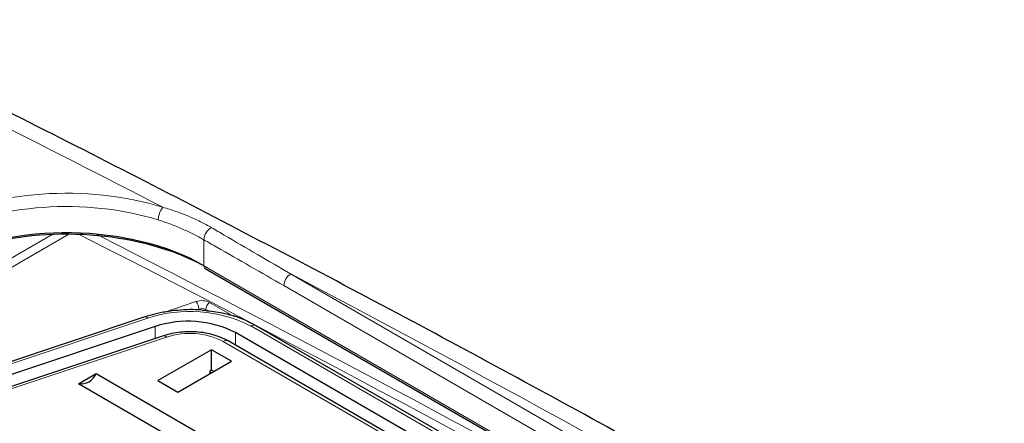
# Paper-space layout 'Blatt2' of a CAD drawing. Header units: millimetres. Extents: x 5 to 418, y 2 to 292.
# Tile 82 of 84: x 313 to 334, y 257 to 265. Entities that reach past the tile are written whole.
import ezdxf

# ---------------------------------------------------------------- set-up
doc = ezdxf.new("R2010")
doc.units = ezdxf.units.MM

psp = doc.layouts.new('Blatt2')

# ---------------------------------------------------------------- linework, layer by layer
at = {"color": 7, "linetype": 'Continuous', "lineweight": 18}
for p, q in [((308.458, 257.645), (313.632, 260.632)), ((313.981, 260.638), (308.628, 257.547)), ((316.829, 260.522), (316.829, 259.974)), ((316.829, 259.974), (345.343, 243.513)), ((318.658, 259.801), (343.801, 245.287)), ((343.657, 245.04), (318.514, 259.555)), ((315.986, 258.988), (316.662, 259.219)), ((316.95, 259.199), (317.473, 258.897)), ((316.723, 259.062), (316.65, 259.037)), ((316.933, 259.015), (316.867, 259.053)), ((315.647, 258.87), (309.936, 256.966)), ((344.013, 243.583), (317.819, 258.705)), ((315.804, 258.439), (315.804, 258.694)), ((317.494, 258.3), (317.494, 258.566)), ((316.041, 258.471), (310.065, 256.479)), ((329.637, 251.222), (317.237, 258.38))]:
    psp.add_line(p, q, dxfattribs=at)
at = {"color": 7, "linetype": 'Continuous', "lineweight": 25}
for p, q in [((316.854, 259.919), (345.367, 243.458)), ((315.583, 258.896), (309.873, 256.993)), ((344.113, 243.593), (317.919, 258.715)), ((315.804, 258.694), (309.827, 256.703)), ((315.978, 258.497), (310.002, 256.505)), ((343.773, 243.395), (317.494, 258.566)), ((329.738, 251.231), (317.337, 258.39)), ((316.986, 258.206), (315.855, 257.553)), ((317.41, 257.961), (316.986, 258.206)), ((316.986, 257.774), (316.986, 258.206)), ((316.279, 257.308), (317.41, 257.961)), ((314.183, 257.486), (314.557, 257.702)), ((314.557, 257.702), (317.668, 255.906)), ((316.986, 257.774), (316.952, 257.754)), ((316.952, 257.754), (316.952, 257.696)), ((316.952, 257.736), (316.986, 257.716)), ((317.036, 257.745), (316.986, 257.774)), ((317.294, 255.69), (314.183, 257.486)), ((315.855, 257.553), (316.279, 257.308))]:
    psp.add_line(p, q, dxfattribs=at)
at = {"color": 7, "linetype": 'Continuous', "lineweight": 18}
for centre, radius, start, end in [((316.309, 260.932), 0.442, 141.5541, 178.9622), ((317.127, 260.513), 0.298, 117.5598, 178.2962), ((316.888, 259.967), 0.0593, 173.763, 234.9248), ((318.821, 259.541), 0.307, 121.9772, 177.4454), ((316.464, 259.052), 0.259, 2.0357, 40.0269), ((317.051, 259.044), 0.185, 123.2297, 177.3477), ((316.536, 256.192), 2.821, 62.9385, 108.3691), ((315.594, 258.833), 0.0644, 35.1828, 99.4527), ((317.878, 258.623), 0.101, 65.6929, 125.6176), ((315.989, 258.434), 0.0646, 35.2975, 99.3381), ((316.531, 256.997), 1.553, 62.9385, 108.3691), ((317.296, 258.3), 0.0988, 65.0771, 126.2333)]:
    psp.add_arc(centre, radius, start, end, dxfattribs=at)
at = {"color": 7, "linetype": 'Continuous', "lineweight": 25}
for centre, radius, start, end in [((316.495, 256.612), 2.194, 62.9385, 108.3691), ((314.228, 257.839), 0.356, 262.6225, 337.3722)]:
    psp.add_arc(centre, radius, start, end, dxfattribs=at)
at = {"color": 7, "linetype": 'Continuous', "lineweight": 18}
for centre, major_axis, ratio, start_param, end_param in [((63.673, 103.48), (378.787, -5.628), 0.567125, 0.850358, 0.877225), ((314.003, 259.12), (4.2, -0.062), 0.567125, 1.093935, 2.347167), ((314.001, 258.955), (4, -0.062), 0.566612, 1.09434, 2.347573), ((63.66, 91.168), (378.865, 5.829), 0.587275, 0.71895, 0.839255), ((63.658, 91.265), (378.985, 5.829), 0.587272, 0.719533, 0.83827), ((63.673, 103.48), (378.787, -5.628), 0.567125, 0.746872, 0.840776), ((316.78, 259.098), (0.24, 0.004), 0.587275, 0.776363, 2.076212), ((316.782, 259), (0.12, 0.004), 0.597067, 0.766692, 2.066542)]:
    psp.add_ellipse(centre, major_axis=major_axis, ratio=ratio, start_param=start_param, end_param=end_param, dxfattribs=at)
at = {"color": 7, "linetype": 'Continuous', "lineweight": 25}
for centre, major_axis, ratio, start_param, end_param in [((314.001, 258.4), (4, -0.061), 0.566817, 0.794068, 2.347411), ((313.999, 258.301), (4.12, -0.061), 0.567125, 0.793824, 2.004213)]:
    psp.add_ellipse(centre, major_axis=major_axis, ratio=ratio, start_param=start_param, end_param=end_param, dxfattribs=at)
for points, knots in [([(353.568, 239.312), (352.778, 239.847), (350.49, 241.396), (346.629, 243.924), (341.955, 246.881), (337.187, 249.79), (332.329, 252.65), (327.382, 255.459), (322.347, 258.218), (317.225, 260.924), (312.7, 263.234), (309.867, 264.631), (308.794, 265.16)], [0, 0, 0, 0, 0.057626, 0.167086, 0.276547, 0.386006, 0.495465, 0.604924, 0.714381, 0.823836, 0.933291, 1, 1, 1, 1]), ([(316.895, 259.02), (316.857, 259.027), (316.657, 259.059), (316.274, 259.043), (315.871, 258.985), (315.652, 258.917), (315.583, 258.896)], [0, 0, 0, 0, 0.086776, 0.457502, 0.828889, 1, 1, 1, 1]), ([(317.919, 258.715), (317.852, 258.75), (317.656, 258.853), (317.312, 258.97), (317.021, 259.005), (316.895, 259.02)], [0, 0, 0, 0, 0.23129, 0.666859, 1, 1, 1, 1]), ([(317.337, 258.39), (317.283, 258.418), (317.128, 258.498), (316.817, 258.577), (316.431, 258.594), (316.148, 258.551), (316.008, 258.507), (315.978, 258.497)], [0, 0, 0, 0, 0.143352, 0.410296, 0.676796, 0.930531, 1, 1, 1, 1])]:
    psp.add_open_spline(points, degree=3, knots=knots, dxfattribs=at)
at = {"color": 7, "linetype": 'Continuous', "lineweight": 18}
for points, knots in [([(315.962, 261.207), (316.009, 261.194), (316.149, 261.153), (316.374, 261.073), (316.633, 260.964), (316.837, 260.863), (316.951, 260.799), (316.989, 260.777)], [0, 0, 0, 0, 0.122441, 0.368426, 0.618323, 0.872298, 1, 1, 1, 1]), ([(316.829, 260.522), (316.794, 260.542), (316.688, 260.601), (316.499, 260.695), (316.258, 260.802), (316.045, 260.883), (315.911, 260.926), (315.867, 260.94)], [0, 0, 0, 0, 0.12316, 0.370301, 0.620269, 0.873102, 1, 1, 1, 1]), ([(316.989, 260.777), (317.078, 260.725), (317.634, 260.402), (318.191, 260.076), (318.658, 259.801)], [0, 0, 0, 0, 0.16079, 1, 1, 1, 1]), ([(318.514, 259.555), (318.043, 259.827), (317.481, 260.15), (316.919, 260.471), (316.829, 260.522)], [0, 0, 0, 0, 0.839225, 1, 1, 1, 1])]:
    psp.add_open_spline(points, degree=3, knots=knots, dxfattribs=at)

doc.saveas('drawing.dxf')
